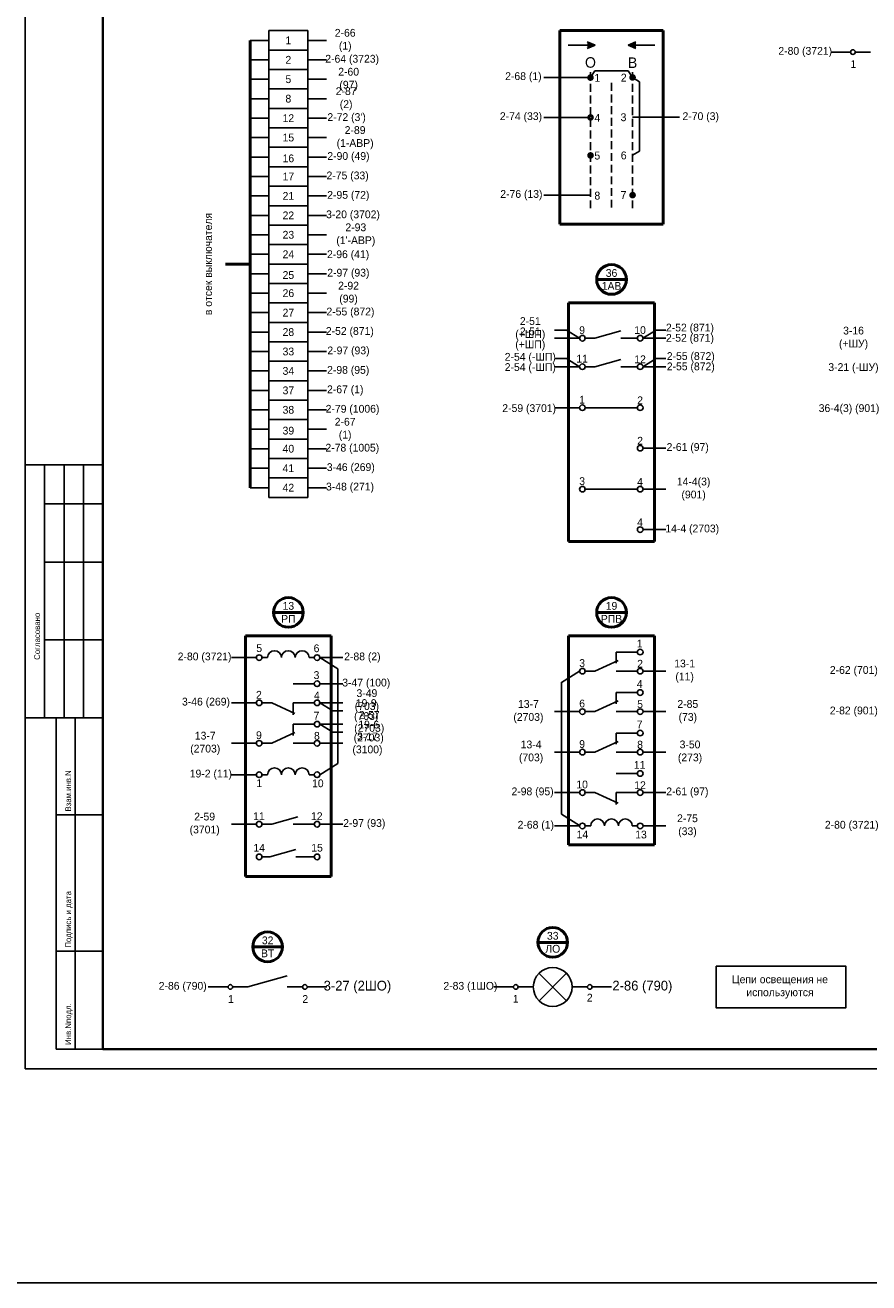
# Model space of a CAD drawing. Header units: millimetres. Extents: x 4897 to 12009, y -3017 to 2708.
# Tile 49 of 86: x 8149 to 8366, y 658 to 981. Entities that reach past the tile are written whole.
import ezdxf

# ---------------------------------------------------------------- set-up
doc = ezdxf.new("R2010")
doc.units = ezdxf.units.MM
doc.linetypes.add('JIS_02_2.0', pattern=[3, 2, -1])
doc.styles.add('SIMPLEX', font='txt', dxfattribs={"height": 5})

msp = doc.modelspace()

# ---------------------------------------------------------------- hatches: boundary and pattern name
h = msp.add_hatch(color=256)
h.dxf.hatch_style = 1
h.paths.add_polyline_path([(8293.72, 974.85), (8295.72, 975.71), (8293.72, 976.56)])
h = msp.add_hatch(color=256)
h.dxf.hatch_style = 1
h.paths.add_polyline_path([(8306.22, 974.85), (8304.22, 975.71), (8306.22, 976.56)])

# ---------------------------------------------------------------- linework, layer by layer
for p, q in [((8149.15, 712.59), (8149.15, 1009.63)), ((8149.15, 712.59), (8149.15, 1009.63)), ((8211.85, 976.96), (8207.01, 976.96)), ((8221.85, 976.96), (8226.69, 976.96)), ((8293.72, 976.56), (8295.72, 975.71)), ((8306.22, 976.56), (8304.22, 975.71)), ((8295.72, 975.71), (8288.81, 975.71)), ((8295.72, 975.71), (8293.72, 974.85)), ((8304.22, 975.71), (8306.22, 974.85)), ((8304.22, 975.71), (8311.13, 975.71)), ((8211.85, 971.96), (8207.01, 971.96)), ((8221.85, 971.96), (8226.69, 971.96)), ((8211.85, 966.96), (8207.01, 966.96)), ((8221.85, 966.96), (8226.69, 966.96)), ((8294.57, 967.38), (8282.52, 967.42)), ((8294.57, 967.38), (8295.64, 969.1)), ((8304.26, 969.14), (8295.64, 969.1)), ((8305.35, 967.38), (8304.26, 969.14)), ((8305.38, 967.42), (8307.14, 966.33)), ((8307.14, 966.33), (8307.15, 948.51)), ((8211.85, 961.96), (8207.01, 961.96)), ((8221.85, 961.96), (8226.69, 961.96)), ((8294.57, 957.14), (8282.52, 957.14)), ((8305.38, 957.17), (8317.42, 957.17)), ((8211.85, 956.96), (8207.01, 956.96)), ((8221.85, 956.96), (8226.69, 956.96)), ((8211.85, 951.96), (8207.01, 951.96)), ((8221.85, 951.96), (8226.69, 951.96)), ((8305.4, 947.42), (8307.15, 948.51)), ((8211.85, 946.96), (8207.01, 946.96)), ((8221.85, 946.96), (8226.69, 946.96)), ((8211.85, 941.96), (8207.01, 941.96)), ((8221.85, 941.96), (8226.69, 941.96)), ((8211.85, 936.96), (8207.01, 936.96)), ((8221.85, 936.96), (8226.69, 936.96)), ((8294.57, 937.14), (8282.52, 937.14)), ((8211.85, 931.96), (8207.01, 931.96)), ((8221.85, 931.96), (8226.69, 931.96)), ((8211.85, 926.96), (8207.01, 926.96)), ((8221.85, 926.96), (8226.69, 926.96)), ((8211.85, 921.96), (8207.01, 921.96)), ((8221.85, 921.96), (8226.69, 921.96)), ((8211.85, 916.96), (8207.01, 916.96)), ((8221.85, 916.96), (8226.69, 916.96)), ((8211.85, 911.96), (8207.01, 911.96)), ((8221.85, 911.96), (8226.69, 911.96)), ((8211.85, 906.96), (8207.01, 906.96)), ((8221.85, 906.96), (8226.69, 906.96)), ((8288.39, 902.46), (8285.32, 902.46)), ((8302.38, 902.24), (8295.71, 900.38)), ((8311.43, 902.46), (8313.97, 902.46)), ((8211.85, 901.96), (8207.01, 901.96)), ((8221.85, 901.96), (8226.69, 901.96)), ((8302.38, 900.38), (8306.63, 900.38)), ((8211.85, 896.96), (8207.01, 896.96)), ((8221.85, 896.96), (8226.69, 896.96)), ((8288.39, 895.14), (8285.32, 895.14)), ((8302.38, 894.92), (8295.71, 893.06)), ((8302.38, 893.06), (8306.63, 893.06)), ((8311.43, 895.14), (8313.97, 895.14)), ((8211.85, 891.96), (8207.01, 891.96)), ((8221.85, 891.96), (8226.69, 891.96)), ((8211.85, 886.96), (8207.01, 886.96)), ((8221.85, 886.96), (8226.69, 886.96)), ((8211.85, 881.96), (8207.01, 881.96)), ((8221.85, 881.96), (8226.69, 881.96)), ((8285.32, 882.52), (8291.75, 882.52)), ((8293.19, 882.52), (8306.63, 882.52)), ((8211.85, 876.96), (8207.01, 876.96)), ((8221.85, 876.96), (8226.69, 876.96)), ((8211.85, 871.96), (8207.01, 871.96)), ((8221.85, 871.96), (8226.69, 871.96)), ((8308.06, 872.11), (8313.97, 872.11)), ((8169.15, 867.82), (8149.15, 867.82)), ((8154.15, 802.82), (8154.15, 867.82)), ((8159.15, 802.82), (8159.15, 867.82)), ((8164.15, 802.82), (8164.15, 867.82)), ((8211.85, 866.96), (8207.01, 866.96)), ((8221.85, 866.96), (8226.69, 866.96)), ((8211.85, 861.96), (8207.01, 861.96)), ((8221.85, 861.96), (8226.69, 861.96)), ((8293.19, 861.57), (8306.63, 861.57)), ((8308.06, 861.57), (8313.97, 861.57)), ((8154.15, 857.82), (8169.15, 857.82)), ((8308.06, 851.17), (8313.97, 851.17)), ((8154.15, 842.82), (8169.15, 842.82)), ((8154.15, 822.82), (8169.15, 822.82)), ((8306.63, 819.69), (8301.2, 819.69)), ((8301.2, 819.69), (8301.2, 816.8)), ((8229.58, 791.04), (8229.58, 815.4)), ((8301.67, 817.55), (8295.71, 814.79)), ((8287.12, 778.03), (8287.12, 811.92)), ((8306.63, 814.79), (8301.2, 814.79)), ((8223.51, 811.55), (8218.08, 811.55)), ((8306.63, 809.29), (8301.2, 809.29)), ((8301.2, 809.29), (8301.2, 806.4)), ((8218.55, 803.89), (8212.59, 806.65)), ((8223.51, 806.65), (8218.08, 806.65)), ((8218.08, 803.57), (8218.08, 806.65)), ((8301.67, 807.15), (8295.71, 804.38)), ((8149.15, 802.82), (8169.15, 802.82)), ((8157.15, 717.63), (8157.15, 802.82)), ((8162.02, 717.63), (8162.02, 802.82)), ((8228.31, 804.56), (8230.85, 804.56)), ((8306.63, 804.38), (8301.2, 804.38)), ((8218.55, 799.01), (8212.59, 796.24)), ((8223.51, 801.15), (8218.08, 801.15)), ((8218.08, 801.15), (8218.08, 798.26)), ((8228.31, 799.06), (8230.85, 799.06)), ((8306.63, 798.88), (8301.2, 798.88)), ((8301.2, 798.88), (8301.2, 795.99)), ((8223.51, 796.24), (8218.08, 796.24)), ((8301.67, 796.74), (8295.71, 793.98)), ((8306.63, 793.98), (8301.2, 793.98)), ((8306.63, 788.48), (8301.2, 788.48)), ((8301.67, 780.82), (8295.71, 783.58)), ((8306.63, 783.58), (8301.2, 783.58)), ((8301.2, 780.51), (8301.2, 783.58)), ((8157.15, 777.82), (8169.15, 777.82)), ((8219.26, 777.3), (8212.59, 775.44)), ((8223.51, 775.44), (8218.08, 775.44)), ((8210.07, 767.04), (8212.08, 767.04)), ((8218.74, 768.9), (8212.08, 767.04)), ((8223.51, 767.04), (8218.74, 767.04)), ((8157.15, 742.82), (8169.15, 742.82)), ((8216.58, 736.42), (8206.45, 733.59)), ((8274.73, 733.59), (8269.73, 733.59)), ((8279.85, 733.59), (8275.93, 733.59)), ((8293.77, 733.59), (8289.85, 733.59)), ((8294.97, 733.59), (8299.97, 733.59)), ((8157.15, 717.63), (8169.15, 717.63)), ((8149.15, 712.59), (8569.16, 712.59))]:
    msp.add_line(p, q)
at = {"linetype": 'Continuous', "lineweight": 40}
msp.add_line((8169.15, 1004.63), (8169.15, 717.63), dxfattribs=at)
at = {"lineweight": 50}
for p, q in [((8207.01, 861.96), (8207.01, 976.96)), ((8286.66, 979.49), (8313.28, 979.49)), ((8286.66, 979.49), (8286.66, 929.71)), ((8313.28, 979.49), (8313.28, 929.71)), ((8313.28, 929.71), (8286.66, 929.71)), ((8207.01, 919.46), (8200.71, 919.46)), ((8303.79, 915.49), (8296.15, 915.49)), ((8311.02, 909.46), (8288.92, 909.46)), ((8288.92, 909.46), (8288.92, 848.15)), ((8311.02, 909.46), (8311.02, 848.15)), ((8311.02, 848.15), (8288.92, 848.15)), ((8220.67, 829.9), (8213.03, 829.9)), ((8303.79, 829.9), (8296.15, 829.9)), ((8227.9, 823.87), (8205.8, 823.87)), ((8205.8, 823.87), (8205.8, 762.03)), ((8227.9, 823.87), (8227.9, 762.03)), ((8311.02, 823.87), (8288.92, 823.87)), ((8288.92, 823.87), (8288.92, 770.17)), ((8311.02, 823.87), (8311.02, 770.17)), ((8311.02, 770.17), (8288.92, 770.17)), ((8227.9, 762.03), (8205.8, 762.03)), ((8215.34, 743.91), (8207.69, 743.91)), ((8288.67, 745.07), (8281.03, 745.07))]:
    msp.add_line(p, q, dxfattribs=at)
at = {"color": 7}
for p, q in [((8356.36, 973.95), (8361.44, 973.95)), ((8362.64, 973.95), (8366.56, 973.95)), ((8288.39, 902.46), (8291.75, 900.38)), ((8311.43, 902.46), (8308.06, 900.38)), ((8285.32, 900.38), (8291.75, 900.38)), ((8293.19, 900.38), (8295.71, 900.38)), ((8308.06, 900.38), (8313.97, 900.38)), ((8285.32, 893.06), (8291.75, 893.06)), ((8288.39, 895.14), (8291.75, 893.06)), ((8293.19, 893.06), (8295.71, 893.06)), ((8311.43, 895.14), (8308.06, 893.06)), ((8308.06, 893.06), (8313.97, 893.06)), ((8208.63, 818.27), (8202.2, 818.27)), ((8211.49, 818.27), (8210.07, 818.27)), ((8222.17, 818.27), (8223.51, 818.27)), ((8224.94, 818.27), (8230.85, 818.27)), ((8224.94, 818.27), (8229.59, 815.39)), ((8291.75, 814.79), (8287.1, 811.91)), ((8293.19, 814.79), (8295.71, 814.79)), ((8308.06, 814.79), (8313.97, 814.79)), ((8224.94, 811.55), (8230.85, 811.55)), ((8208.63, 806.65), (8202.2, 806.65)), ((8210.07, 806.65), (8212.59, 806.65)), ((8224.94, 806.65), (8230.85, 806.65)), ((8228.31, 804.56), (8224.94, 806.65)), ((8285.32, 804.38), (8291.75, 804.38)), ((8293.19, 804.38), (8295.71, 804.38)), ((8308.06, 804.38), (8313.97, 804.38)), ((8224.94, 801.15), (8230.85, 801.15)), ((8228.31, 799.06), (8224.94, 801.15)), ((8202.2, 796.24), (8208.63, 796.24)), ((8210.07, 796.24), (8212.59, 796.24)), ((8224.94, 796.24), (8230.85, 796.24)), ((8285.32, 793.98), (8291.75, 793.98)), ((8293.19, 793.98), (8295.71, 793.98)), ((8308.06, 793.98), (8313.97, 793.98)), ((8224.94, 788.16), (8229.59, 791.05)), ((8208.63, 788.16), (8202.2, 788.16)), ((8211.49, 788.16), (8210.07, 788.16)), ((8222.17, 788.16), (8223.51, 788.16)), ((8285.32, 783.58), (8291.75, 783.58)), ((8293.19, 783.58), (8295.71, 783.58)), ((8308.06, 783.58), (8313.97, 783.58)), ((8291.77, 775.15), (8287.12, 778.03)), ((8202.2, 775.44), (8208.63, 775.44)), ((8210.07, 775.44), (8212.59, 775.44)), ((8224.94, 775.44), (8230.85, 775.44)), ((8291.75, 775), (8285.32, 775)), ((8294.61, 775), (8293.19, 775)), ((8305.29, 775), (8306.63, 775)), ((8308.06, 775), (8313.97, 775)), ((8196.25, 733.59), (8201.33, 733.59)), ((8202.53, 733.59), (8206.45, 733.59)), ((8216.58, 733.59), (8220.5, 733.59)), ((8221.7, 733.59), (8226.78, 733.59))]:
    msp.add_line(p, q, dxfattribs=at)
at = {"linetype": 'JIS_02_2.0'}
for p, q in [((8294.55, 968.76), (8294.55, 933.81)), ((8305.38, 968.76), (8305.38, 933.81)), ((8299.97, 966), (8299.97, 933.81))]:
    msp.add_line(p, q, dxfattribs=at)
at = {"linetype": 'Continuous'}
for p, q in [((8169.15, 858.64), (8169.15, 838.64)), ((8169.15, 818.64), (8169.15, 798.64))]:
    msp.add_line(p, q, dxfattribs=at)
at = {"color": 40, "true_color": 0xf8d731}
for p, q in [((8288.39, 730.06), (8281.31, 737.12)), ((8281.33, 730.04), (8288.36, 737.15)), ((8284.85, 733.59), (8284.85, 733.59))]:
    msp.add_line(p, q, dxfattribs=at)
at = {"lineweight": 40}
msp.add_line((8169.15, 717.63), (8564.25, 717.63), dxfattribs=at)
at = {"color": 1}
msp.add_lwpolyline([(5068.94, 1153.52), (9172.62, 1153.52), (9172.62, 657.53), (5068.94, 657.53)], close=True, dxfattribs=at)
for points in [[(8221.85, 974.46), (8211.85, 974.46), (8211.85, 979.46), (8221.85, 979.46)], [(8221.85, 969.46), (8211.85, 969.46), (8211.85, 974.46), (8221.85, 974.46)], [(8221.85, 964.46), (8211.85, 964.46), (8211.85, 969.46), (8221.85, 969.46)], [(8221.85, 959.46), (8211.85, 959.46), (8211.85, 964.46), (8221.85, 964.46)], [(8221.85, 954.46), (8211.85, 954.46), (8211.85, 959.46), (8221.85, 959.46)], [(8221.85, 949.46), (8211.85, 949.46), (8211.85, 954.46), (8221.85, 954.46)], [(8221.85, 949.46), (8211.85, 949.46), (8211.85, 954.46), (8221.85, 954.46)], [(8221.85, 944.46), (8211.85, 944.46), (8211.85, 949.46), (8221.85, 949.46)], [(8221.85, 939.46), (8211.85, 939.46), (8211.85, 944.46), (8221.85, 944.46)], [(8221.85, 934.46), (8211.85, 934.46), (8211.85, 939.46), (8221.85, 939.46)], [(8221.85, 929.46), (8211.85, 929.46), (8211.85, 934.46), (8221.85, 934.46)], [(8221.85, 924.46), (8211.85, 924.46), (8211.85, 929.46), (8221.85, 929.46)], [(8221.85, 919.46), (8211.85, 919.46), (8211.85, 924.46), (8221.85, 924.46)], [(8221.85, 914.46), (8211.85, 914.46), (8211.85, 919.46), (8221.85, 919.46)], [(8221.85, 909.46), (8211.85, 909.46), (8211.85, 914.46), (8221.85, 914.46)], [(8221.85, 904.46), (8211.85, 904.46), (8211.85, 909.46), (8221.85, 909.46)], [(8221.85, 899.46), (8211.85, 899.46), (8211.85, 904.46), (8221.85, 904.46)], [(8221.85, 894.46), (8211.85, 894.46), (8211.85, 899.46), (8221.85, 899.46)], [(8221.85, 889.46), (8211.85, 889.46), (8211.85, 894.46), (8221.85, 894.46)], [(8221.85, 884.46), (8211.85, 884.46), (8211.85, 889.46), (8221.85, 889.46)], [(8221.85, 879.46), (8211.85, 879.46), (8211.85, 884.46), (8221.85, 884.46)], [(8221.85, 874.46), (8211.85, 874.46), (8211.85, 879.46), (8221.85, 879.46)], [(8221.85, 869.46), (8211.85, 869.46), (8211.85, 874.46), (8221.85, 874.46)], [(8221.85, 864.46), (8211.85, 864.46), (8211.85, 869.46), (8221.85, 869.46)], [(8221.85, 859.46), (8211.85, 859.46), (8211.85, 864.46), (8221.85, 864.46)], [(8326.85, 738.92), (8360.27, 738.92), (8360.27, 728.26), (8326.85, 728.26)]]:
    msp.add_lwpolyline(points, close=True)
at = {"const_width": 0.677}
for points in [[(8294.05, 967.38, 1), (8295.06, 967.38, 1)], [(8304.88, 967.42, 1), (8305.89, 967.42, 1)], [(8294.06, 957.14, 1), (8295.08, 957.14, 1)], [(8294.06, 947.38, 1), (8295.08, 947.38, 1)], [(8304.88, 937.17, 1), (8305.89, 937.17, 1)]]:
    msp.add_lwpolyline(points, format="xyb", close=True, dxfattribs=at)
for centre, radius in [((8362.04, 973.95), 0.599), ((8292.47, 882.52), 0.719), ((8307.35, 882.52), 0.719), ((8307.35, 872.11), 0.719), ((8292.47, 861.57), 0.719), ((8307.35, 861.57), 0.719), ((8307.35, 851.17), 0.719), ((8201.93, 733.59), 0.599), ((8221.1, 733.59), 0.599), ((8275.33, 733.59), 0.599), ((8294.37, 733.59), 0.599)]:
    msp.add_circle(centre, radius)
at = {"lineweight": 50}
for centre in [(8299.97, 915.49), (8216.85, 829.9), (8299.97, 829.9), (8211.52, 743.91), (8284.85, 745.07)]:
    msp.add_circle(centre, 3.82, dxfattribs=at)
at = {"color": 7}
for centre, radius in [((8292.47, 900.38), 0.719), ((8307.35, 900.38), 0.719), ((8292.47, 893.06), 0.719), ((8307.35, 893.06), 0.719), ((8209.35, 818.27), 0.719), ((8224.23, 818.27), 0.719), ((8307.35, 819.69), 0.719), ((8292.47, 814.79), 0.719), ((8307.35, 814.79), 0.719), ((8224.23, 811.55), 0.719), ((8307.35, 809.29), 0.719), ((8209.35, 806.65), 0.719), ((8224.23, 806.65), 0.719), ((8292.47, 804.38), 0.719), ((8307.35, 804.38), 0.719), ((8224.23, 801.15), 0.719), ((8307.35, 798.88), 0.719), ((8209.35, 796.24), 0.719), ((8224.23, 796.24), 0.719), ((8292.47, 793.98), 0.719), ((8307.35, 793.98), 0.719), ((8307.35, 788.48), 0.719), ((8209.35, 788.16), 0.719), ((8224.23, 788.16), 0.719), ((8292.47, 783.58), 0.719), ((8307.35, 783.58), 0.719), ((8209.35, 775.44), 0.719), ((8224.23, 775.44), 0.719), ((8292.47, 775), 0.719), ((8307.35, 775), 0.719), ((8209.35, 767.04), 0.719), ((8224.23, 767.04), 0.719), ((8284.85, 733.59), 5)]:
    msp.add_circle(centre, radius, dxfattribs=at)
for centre in [(8213.27, 818.27), (8216.83, 818.27), (8220.39, 818.27), (8213.27, 788.16), (8216.83, 788.16), (8220.39, 788.16), (8296.39, 775), (8299.95, 775), (8303.51, 775)]:
    msp.add_arc(centre, 1.78, 0, 180, dxfattribs=at)

# ---------------------------------------------------------------- texts
at = {"color": 7, "style": 'SIMPLEX'}
for s, p in [('1', (8361.44, 969.86)), ('1', (8201.33, 729.5)), ('2', (8220.45, 729.5))]:
    msp.add_text(s, height=2, dxfattribs=at).set_placement(p)
at = {"linetype": 'Continuous', "style": 'SIMPLEX'}
for s, p in [('Согласовано', (8152.98, 817.7)), ('Взам.инв.N', (8160.98, 778.7)), ('Подпись и дата', (8160.98, 743.7)), ('Инв.Nподл.', (8160.98, 718.7))]:
    msp.add_text(s, height=1.5, rotation=90, dxfattribs=at).set_placement(p)
at = {"color": 7, "attachment_point": 5, "style": 'SIMPLEX'}
for s, insert, char_height, width in [('2-66 (1)', (8231.47, 976.93), 2, 8.4877), ('2-80 (3721)', (8349.79, 973.95), 2, 13.7171), ('\\pt10;2-64 (3723)', (8233.26, 971.93), 2, 14.2223), ('2-60 (97)', (8232.36, 966.93), 2, 9.8722), ('2-87 (2)', (8231.71, 961.93), 2, 8.0699), ("2-72 (3')", (8231.83, 956.93), 2, 10.8774), ('2-89 (1-АВР)', (8234.02, 951.93), 2, 14.2223), ('2-90 (49)', (8232.3, 946.93), 2, 14.2223), ('2-75 (33)', (8232.09, 941.93), 2, 10.5352), ('2-95 (72)', (8232.27, 936.93), 2, 11.9939), ('3-20 (3702)', (8233.48, 931.93), 2, 14.2223), ("2-93 (1'-АВР) ", (8234.2, 926.93), 2, 14.2223), ('2-96 (41)', (8232.22, 921.67), 2, 14.2223), ('2-97 (93)', (8232.28, 916.93), 2, 10.3467), ('36\\P1АВ', (8299.97, 915.49), 2, 13.7171), ('2-92 (99)', (8232.33, 911.93), 2, 10.1766), ('2-55 (872)', (8232.82, 906.94), 2, 11.9017), ('2-51 (+ШП)', (8279.07, 902.82), 2, 12.5391), ('2-52 (871)', (8232.66, 901.94), 2, 12.2534), ('2-51 (+ШП)', (8279.07, 900.18), 2, 12.5391), ('9', (8292.4, 902.44), 2, 2.4873), ('10', (8307.31, 902.45), 2, 2.4873), ('2-52 (871)', (8320.14, 902.82), 2, 12.5391), ('3-16 (+ШУ)', (8362.21, 900.38), 2, 12.5391), ('2-97 (93)', (8232.31, 896.94), 2, 10.943), ('2-52 (871)', (8320.14, 900.18), 2, 12.5391), ('2-54 (-ШП)', (8279.07, 895.3), 2, 12.5391), ('11', (8292.4, 895.12), 2, 2.4873), ('12', (8307.31, 894.96), 2, 2.4873), ('2-55 (872)', (8320.35, 895.49), 2, 12.266), ('2-98 (95)', (8232.24, 891.94), 2, 11.5808), ('2-54 (-ШП)', (8279.07, 892.66), 2, 12.5391), ('\\pt10;2-55 (872)', (8320.35, 892.84), 2, 12.266), ('3-21 (-ШУ)', (8362.19, 892.66), 2, 12.5391), ('2-67 (1)', (8231.48, 886.94), 2, 10.0168), ('2-79 (1006)', (8233.36, 881.94), 2, 14.2223), ('2-59 (3701)', (8278.79, 882.11), 2, 15.2573), ('36-4(3) (901)', (8361.06, 882.11), 2, 15.2573), ('2-67 (1)', (8231.45, 876.94), 2, 8.1693), ('2-78 (1005)', (8233.3, 871.94), 2, 13.0857), ('2-61 (97)', (8319.56, 872.11), 2, 14.6606), ('3-46 (269)', (8232.91, 866.94), 2, 12.6292), ('3-48 (271)', (8232.71, 861.94), 2, 13.129), ('\\pt10;14-4(3) (901)', (8321.08, 861.57), 2, 12.8088), ('\\pt10;14-4 (2703)', (8320.73, 851.17), 2, 14.6606), ('13\\PРП', (8216.85, 829.9), 2, 13.7171), ('19\\PРПВ', (8299.97, 829.9), 2, 13.7171), ('5', (8209.35, 820.69), 2, 2.4873), ('6', (8224.09, 820.65), 2, 2.4873), ('1', (8307.2, 821.89), 2, 2.4873), ('3', (8292.4, 816.85), 2, 2.4873), ('3', (8224.08, 813.76), 2, 2.4873), ('2', (8307.31, 816.69), 2, 2.4873), ('13-1 (11)', (8318.77, 814.79), 2, 9.5969), ('2-62 (701)', (8362.29, 814.79), 2, 12.3173), ('4', (8307.2, 811.49), 2, 2.4873), ('2', (8209.28, 808.71), 2, 2.4873), ('4', (8224.19, 808.55), 2, 2.4873), ('3-49 (703)', (8237.05, 807.17), 2, 11.4821), ('19-9 (703)', (8236.88, 804.61), 2, 11.4821), ('13-7 (2703)', (8278.59, 804.38), 2, 12.3173), ('6', (8292.4, 806.45), 2, 2.4873), ('5', (8307.31, 806.29), 2, 2.4873), ('2-85 (73)', (8319.59, 804.38), 2, 9.4941), ('2-82 (901)', (8362.29, 804.38), 2, 12.3173), ('7', (8224.08, 803.35), 2, 2.4873), ('7', (8307.2, 801.09), 2, 2.4873), ('13-7 (2703)', (8195.47, 796.24), 2, 12.3173), ('9', (8209.28, 798.31), 2, 2.4873), ('8', (8224.19, 798.15), 2, 2.4873), ('3-17 (3100)', (8237.19, 796.04), 2, 12.0624), ('13-4 (703)', (8279.28, 793.98), 2, 10.4797), ('9', (8292.4, 796.04), 2, 2.4873), ('8', (8307.31, 795.88), 2, 2.4873), ('3-50 (273)', (8320.16, 793.98), 2, 10.2973), ('19-2 (11)', (8196.92, 788.16), 2, 10.3075), ('11', (8307.2, 790.69), 2, 2.4873), ('1', (8209.35, 785.98), 2, 2.4873), ('10', (8224.43, 785.94), 2, 2.4873), ('10', (8292.4, 785.64), 2, 2.4873), ('12', (8307.31, 785.48), 2, 2.4873), ('2-98 (95)', (8279.66, 783.58), 2, 11.9753), ('2-61 (97)', (8319.47, 783.58), 2, 11.3123), ('2-59 (3701)', (8195.32, 775.44), 2, 11.9753), ('11', (8209.28, 777.5), 2, 2.6267), ('12', (8224.16, 777.5), 2, 2.4873), ('2-97 (93)', (8236.37, 775.44), 2, 11.3123), ('2-68 (1)', (8280.49, 775), 2, 10.3075), ('2-75 (33)', (8319.5, 775), 2, 9.697), ('2-80 (3721)', (8361.75, 775), 2, 13.0575), ('14', (8292.47, 772.81), 2, 2.4873), ('13', (8307.55, 772.77), 2, 2.4873), ('14', (8209.35, 769.38), 2, 2.4873), ('15', (8224.23, 769.38), 2, 2.4873), ('33\\PЛО', (8284.85, 745.07), 2, 13.7171), ('\\pt8;32\\PВТ', (8211.52, 743.91), 2, 4.8313), ('2-86 (790)', (8189.68, 733.59), 2, 13.7171), ('3-27 (2ШО)', (8234.62, 733.56), 2.5, 19.2048), ('2-83 (1ШО)', (8263.67, 733.59), 2, 13.7171), ('2-86 (790)', (8307.9, 733.57), 2.5, 19.2048), ('{\\C256;Цепи освещения не используются}', (8343.29, 733.59), 2, 32.8756), ('1', (8275.33, 730.57), 2, 13.1618), ('2', (8294.37, 730.85), 2, 13.1618)]:
    msp.add_mtext(s, dxfattribs=dict(at, insert=insert, char_height=char_height, width=width))
at = {"char_height": 2, "attachment_point": 5, "rotation": 0, "style": 'SIMPLEX'}
for s, insert, width in [('1', (8216.85, 976.96), 9.9996), ('2', (8216.85, 971.96), 9.9996), ('5', (8216.85, 966.96), 9.9996), ('8', (8216.85, 961.96), 9.9996), ('12', (8216.85, 956.96), 9.9996), ('15', (8216.85, 951.96), 9.9996), ('16', (8216.85, 946.61), 9.9995), ('17', (8216.85, 941.96), 9.9996), ('21', (8216.85, 936.96), 9.9996), ('22', (8216.85, 931.96), 9.9996), ('23', (8216.85, 926.96), 9.9996), ('24', (8216.85, 921.96), 9.9996), ('25', (8216.85, 916.61), 9.9995), ('26', (8216.85, 911.96), 9.9996), ('27', (8216.85, 906.96), 9.9996), ('28', (8216.85, 901.96), 9.9996), ('33', (8216.85, 896.96), 9.9996), ('34', (8216.85, 891.96), 9.9996), ('37', (8216.85, 886.96), 9.9996), ('38', (8216.85, 881.96), 9.9996), ('39', (8216.85, 876.61), 9.9995), ('40', (8216.85, 871.96), 9.9996), ('41', (8216.85, 866.96), 9.9996), ('42', (8216.85, 861.96), 9.9996)]:
    msp.add_mtext(s, dxfattribs=dict(at, insert=insert, width=width))
at = {"style": 'SIMPLEX'}
for s, insert, char_height, width, attachment_point in [('О', (8294.55, 971.26), 2.71, 3.5223, 5), ('В', (8305.38, 971.22), 2.71, 4.0058, 5), ('2-68 (1)', (8277.3, 967.46), 2, 11.4322, 5), ('1', (8297.07, 967.32), 2.03, 1.3918, 6), ('2', (8303.86, 967.37), 2.03, 0.6556, 6), ('2-74 (33)', (8276.68, 957.17), 2, 11.4322, 5), ('4', (8297.07, 957.03), 2.03, 1.3918, 6), ('3', (8303.8, 957.18), 2.03, 1.1658, 6), ('2-70 (3)', (8322.91, 957.17), 2, 11.4322, 5), ('5', (8297.07, 947.32), 2.03, 1.3918, 6), ('6', (8303.86, 947.37), 2.03, 0.6556, 6), ('2-76 (13)', (8276.78, 937.17), 2, 11.4322, 5), ('8', (8297.07, 937.03), 2.03, 1.3918, 6), ('7', (8303.8, 937.18), 2.03, 1.596, 6), ('1', (8292.4, 884.58), 2, 2.4873, 5), ('2', (8307.31, 884.42), 2, 2.4873, 5), ('2', (8307.31, 874.02), 2, 2.4873, 5), ('3', (8292.4, 863.63), 2, 2.4873, 5), ('4', (8307.31, 863.47), 2, 2.4873, 5), ('4', (8307.31, 853.07), 2, 2.4873, 5), ('2-80 (3721)', (8195.3, 818.27), 2, 14.4559, 5), ('2-88 (2)', (8235.89, 818.27), 2, 9.697, 5), ('3-47 (100)', (8236.88, 811.55), 2, 14.2495, 5), ('3-46 (269)', (8195.66, 806.65), 2, 14.4559, 5), ('19-6 (2703)', (8237.52, 799.09), 2, 12.3516, 5), ('2-57 (2703)', (8237.65, 801.57), 2, 12.3516, 5)]:
    msp.add_mtext(s, dxfattribs=dict(at, insert=insert, char_height=char_height, width=width, attachment_point=attachment_point))
at = {"color": 7, "insert": (8196.22, 919.46), "char_height": 2, "width": 25.4968, "attachment_point": 5, "rotation": 90, "style": 'SIMPLEX'}
msp.add_mtext('в отсек выключателя ', dxfattribs=at)

doc.saveas('drawing.dxf')
